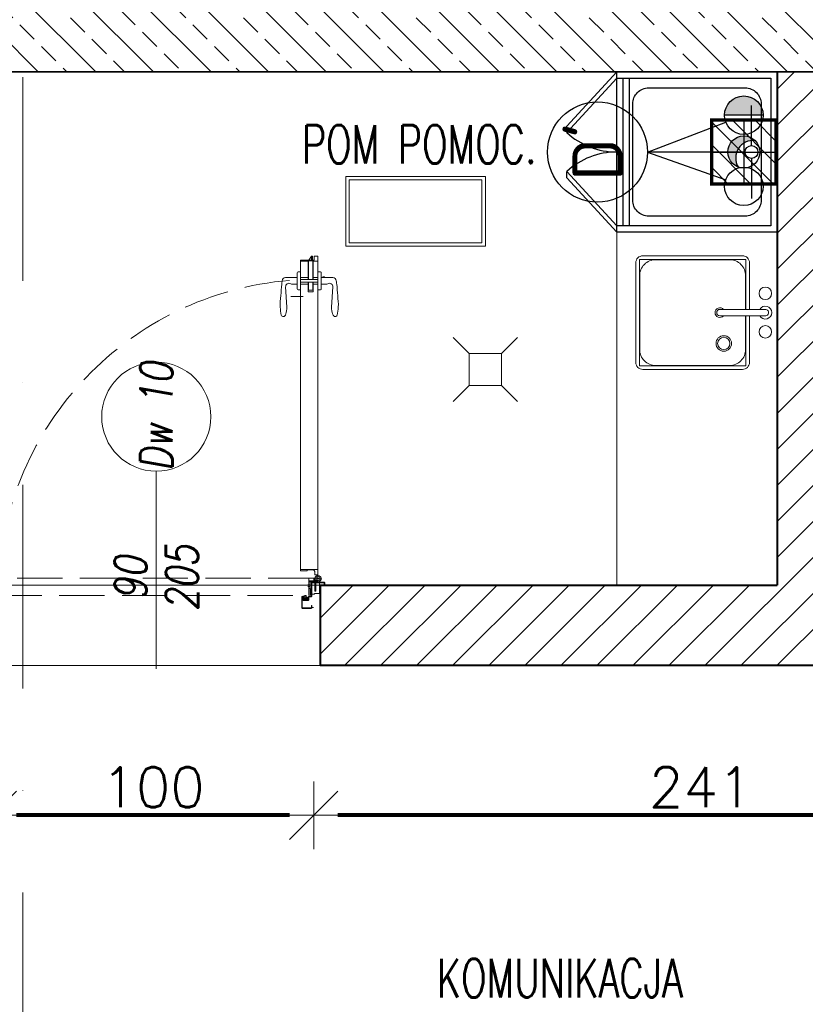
# Model space of a CAD drawing. Header units: metres. Extents: x 7408630 to 15602436, y 5561464 to 13303678.
# Tile 93 of 123: x 7414960 to 7415204, y 5562951 to 5563258. Entities that reach past the tile are written whole.
import ezdxf
from ezdxf.enums import TextEntityAlignment as Align

# ---------------------------------------------------------------- set-up
doc = ezdxf.new("R2010")
doc.units = ezdxf.units.M
doc.header["$MEASUREMENT"] = 0
for name, pattern in [('CACHE', [9.525, 6.35, -3.175]), ('CENTER', [0.6, 0.375, -0.075, 0.075, -0.075]), ('DASHDOT', [25.4, 12.7, -6.35, 0, -6.35]), ('Hidden Line', [391.222223, 282.222223, -109])]:
    doc.linetypes.add(name, pattern=pattern)
for name, color, linetype, lineweight in [('!! 0_Opis_pom', 9, 'Continuous', 13), ('!! 0_Osie', 1, 'DASHDOT', 13), ('!! 1_ proj wyposdażenie', 42, 'Continuous', 5), ('!! 1_drzwi opis', 151, 'Continuous', 9), ('!! 1_drzwi-linia', 213, 'Continuous', 5), ('!! 1_hatch projektowane ściany', 4, 'Continuous', 5), ('!! 1_OPIS POM NOWE', 140, 'Continuous', 5), ('!! 1_PROJ Sciany', 2, 'Continuous', 40), ('!! 1_PROJ ŻELBET', 1, 'Continuous', 35), ('!! 2_wypos-sanitarne', 240, 'Continuous', 9), ('!! wymiary osi', 250, 'Continuous', 5), ('0-osie-liniA', 14, 'DASHDOT', 5), ('Granica', 112, 'Continuous', 80)]:
    doc.layers.add(name, color=color, linetype=linetype, lineweight=lineweight)
for name, color, linetype in [('CA-REP', 4, 'Continuous'), ('IM-MATV', 42, 'Continuous'), ('PL-REP', 7, 'Continuous'), ('PL-TXT', 3, 'Continuous'), ('RS-MASSIF', 21, 'Continuous')]:
    doc.layers.add(name, color=color, linetype=linetype)
doc.layers.add('Powierzchnia', color=140, linetype='Continuous', lineweight=5, plot=False)
doc.styles.add('50', font='ROMANS.shx', dxfattribs={"width": 0.8, "oblique": 10, "height": 10})
doc.styles.add('ARIAL', font='tahoma.ttf')
doc.styles.add('ISOCP', font='isocpeur.ttf')
doc.styles.add('TXT', font='simplex.shx')
doc.dimstyles.new('DIM50', dxfattribs={"dimscale": 5, "dimtxt": 2, "dimasz": 1, "dimexe": 0, "dimexo": 0, "dimgap": 0.5, "dimtad": 1, "dimdec": 4, "dimrnd": 0.5, "dimdsep": 46, "dimtxsty": 'TXT', "dimblk": 'TICK1', "dimblk1": 'TICK1', "dimblk2": 'TICK1', "dimsah": 1, "dimcen": 0, "dimse1": 1, "dimse2": 1, "dimclrd": 1, "dimclre": 7, "dimclrt": 9, "dimadec": 0, "dimazin": 0, "dimtfac": 1, "dimtdec": 4, "dimtmove": 2, "dimatfit": 3, "dimldrblk": 'TICK1', "dimfxl": 1, "dimtolj": 1, "dimarcsym": 0})

# ---------------------------------------------------------------- blocks, each defined once
blk = doc.blocks.new('8544-EI60')
at = {"color": 254, "true_color": 0xe9d9be}
for p, q in [((-5.3, 0), (6, 0)), ((6, 0), (7.4, -1.4)), ((-7.5, -2.2), (-7.5, -2.2)), ((-7.5, -5.2), (-7.5, -5.2)), ((-7.5, -8.2), (-7.5, -8.2)), ((-5.6, -0.1), (-7.4, -1.9)), ((-5.5, -3), (-7.4, -4.9)), ((-5.5, -6), (-7.4, -7.9)), ((-5.5, -1.4), (-6.6, -2.6)), ((-5.5, -4.4), (-6.6, -5.6)), ((-5.5, -7.4), (-6.6, -8.6)), ((-5.5, -3), (-5.5, -1.4)), ((-5.5, -6), (-5.5, -4.4)), ((-5.5, -7.4), (-5.3, -8)), ((-5.3, -8), (-1.2, -8)), ((-4.5, -3.9), (-4.5, -1)), ((-4.5, -1), (5, -1)), ((-4.5, -3.9), (0.4, -2.7)), ((-4.5, -5), (0.1, -3.8)), ((-4.5, -7), (-4.5, -5)), ((-4.5, -7), (-1.2, -7)), ((-0.7, -8.5), (-1.1, -12.4)), ((0.3, -8.6), (-0.1, -12.1)), ((3.1, -13.5), (-0.1, -13.5)), ((0.1, -3.8), (5.2, -7.4)), ((3, -12.5), (0.3, -12.5)), ((0.4, -2.7), (5, -6.1)), ((5, -6.1), (5, -1)), ((6, -1.4), (6.6, -2.1)), ((6, -3.2), (6, -1.4)), ((6, -3.2), (7.4, -4.5)), ((6, -4.6), (6.6, -5.3)), ((6, -6), (6, -4.6)), ((6.7, -6.4), (7.5, -6)), ((7.5, -1.7), (7.5, -1.7)), ((7.5, -4.9), (7.5, -4.9)), ((7.5, -8), (7.6, -9.4))]:
    blk.add_line(p, q, dxfattribs=at)
for centre, radius, start, end in [((-5.3, -0.5), 0.5, 90, 135), ((-7, -2.2), 0.5, 135, 180), ((-7, -2.2), 0.5, 180, 315), ((-7, -5.2), 0.5, 135, 180), ((-7, -5.2), 0.5, 180, 315), ((-7, -8.2), 0.5, 135, 180), ((-7, -8.2), 0.5, 180, 315), ((-1.2, -8.5), 1.5, 354.4366, 90), ((-1.2, -8.5), 0.5, 354.4366, 90), ((0.4, -12.5), 1.5, 174.4366, 180.4125), ((-0.1, -12.5), 1, 180.4125, 270), ((0.3, -12.1), 0.4, 174.4366, 270), ((3, -11.5), 1, 270, 290.1212), ((3.1, -12.5), 1, 270, 288.9845), ((0.1, -3.8), 9.19, 290.1212, 302.4406), ((0.1, -3.8), 10.2, 288.9845, 310.5414), ((3.7, -9.5), 2.5, 302.4406, 54.3761), ((6.5, -6), 0.5, 180, 296.5747), ((7, -1.7), 0.5, 225, 0), ((7, -4.9), 0.5, 225, 0), ((5.1, -9.7), 2.5, 310.5414, 5.5701), ((7, -1.7), 0.5, 0, 45), ((7, -4.9), 0.5, 0, 45)]:
    blk.add_arc(centre, radius, start, end, dxfattribs=at)
blk = doc.blocks.new('zaw-dr-90-p')
at = {"color": 2, "linetype": 'CENTER', "ltscale": 0.2}
for p, q in [((12, 0), (-12, 0)), ((0, 12), (0, -12)), ((24.5, 24), (31, 24)), ((24.5, 19), (31, 19))]:
    blk.add_line(p, q, dxfattribs=at)
at = {"ltscale": 0.2}
for p, q in [((10, 12), (6.5, 12)), ((10, 0), (10, 6.5))]:
    blk.add_line(p, q, dxfattribs=at)
blk.add_lwpolyline([(0, 6.5), (23.5, 6.5, 0.414214), (28, 11), (28, 31), (24.5, 31), (24.5, 11, -0.414214), (23.5, 10), (0, 10, 4.561698), (7.6, 6.5), (4.9, 4.2)], format="xyb", dxfattribs=at)
blk.add_lwpolyline([(10, 10), (10, 39), (6.5, 39), (6.5, 10)], dxfattribs=at)
blk.add_lwpolyline([(-0.2, -0.2), (-2.5, -0.2), (-2.5, 0.2), (-0.2, 0.2), (-0.2, 2.5), (0.2, 2.5), (0.2, 0.2), (2.8, 0.2), (2.8, -0.2), (0.2, -0.2), (0.2, -2.8), (-0.2, -2.8)], close=True)
blk.add_circle((0, 0), 6.5, dxfattribs=at)
blk = doc.blocks.new('drzwi 90- sc 12')
h = blk.add_hatch()
h.set_pattern_fill('ANSI37', color=256, scale=0.022, angle=0.001, style=0)
h.set_pattern_definition([(45.0010491, (2407.02095, 648.17796), (-0.04939231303, 0.04939050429), []), (135.0010491, (2407.02095, 648.17796), (-0.04939050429, -0.04939231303), [])])
h.paths.add_polyline_path([(-13715.37, 20305.72), (-13715.57, 20305.72), (-13715.57, 20307.72), (-13715.37, 20307.72)])
h = blk.add_hatch()
h.set_pattern_fill('ANSI37', color=256, scale=0.022, angle=0.001, style=0)
h.set_pattern_definition([(135.0010491, (4473.9854, -4604.62511), (0.04939050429, 0.04939231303), []), (45.0010491, (4473.9854, -4604.62511), (0.04939231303, -0.04939050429), [])])
h.paths.add_polyline_path([(-13617.17, 20305.72), (-13616.97, 20305.72), (-13616.97, 20306.72), (-13617.17, 20306.72)])
h.paths.add_polyline_path([(-13617.17, 20306.72), (-13616.97, 20306.72), (-13616.97, 20307.72), (-13617.17, 20307.72)])
for p, q in [((-13617.77, 20410.26), (-13616.92, 20411.46)), ((-13616.92, 20410.26), (-13616.92, 20411.46)), ((-13616.62, 20411.46), (-13616.92, 20411.46)), ((-13616.62, 20411.46), (-13616.92, 20411.46)), ((-13616.62, 20410.26), (-13616.62, 20411.46)), ((-13616.62, 20410.26), (-13616.62, 20411.26)), ((-13616.62, 20410.66), (-13616.62, 20410.86)), ((-13616.12, 20410.26), (-13616.12, 20411.46)), ((-13616.12, 20411.46), (-13615.02, 20411.46)), ((-13614.92, 20411.36), (-13614.92, 20313.77)), ((-13620.32, 20410.16), (-13620.32, 20313.77)), ((-13618, 20409.86), (-13620.32, 20409.86)), ((-13616.12, 20410.26), (-13620.22, 20410.26)), ((-13616.12, 20410.26), (-13620, 20410.26)), ((-13618.17, 20410.26), (-13618.17, 20409.96)), ((-13618.17, 20410.26), (-13616.22, 20410.26)), ((-13618.17, 20410.26), (-13616.22, 20410.26)), ((-13618.17, 20409.96), (-13616.22, 20409.96)), ((-13618, 20404.16), (-13618, 20409.96)), ((-13617.9, 20404.16), (-13617.9, 20409.96)), ((-13616.5, 20404.16), (-13616.5, 20409.96)), ((-13616.4, 20404.16), (-13616.4, 20409.96)), ((-13614.92, 20409.86), (-13616.4, 20409.86)), ((-13616.22, 20410.26), (-13616.22, 20409.96)), ((-13616.22, 20409.96), (-13616.22, 20410.26)), ((-13618, 20404.76), (-13620.32, 20404.76)), ((-13616.4, 20404.76), (-13614.92, 20404.76)), ((-13620.32, 20404.16), (-13614.92, 20404.16)), ((-13620.32, 20403.36), (-13614.92, 20403.36)), ((-13618, 20402.76), (-13620.32, 20402.76)), ((-13618, 20400.34), (-13618, 20403.36)), ((-13617.9, 20400.84), (-13617.9, 20403.36)), ((-13616.5, 20400.84), (-13616.5, 20403.36)), ((-13616.4, 20400.34), (-13616.4, 20403.36)), ((-13616.4, 20402.76), (-13614.92, 20402.76)), ((-13619.54, 20398.92), (-13623.37, 20398.92)), ((-13619.54, 20398.92), (-13623.37, 20398.92)), ((-13618, 20400.34), (-13616.4, 20400.34)), ((-13616.5, 20400.84), (-13617.9, 20400.84)), ((-13617.9, 20400.84), (-13616.5, 20400.84)), ((-13620.32, 20313.47), (-13620.32, 20317.97)), ((-13614.92, 20312.27), (-13614.92, 20317.97)), ((-13614.92, 20313.77), (-13620.32, 20313.77)), ((-13618.22, 20313.37), (-13620.22, 20313.37)), ((-13618.22, 20313.67), (-13618.22, 20313.37)), ((-13618.22, 20313.67), (-13616.42, 20313.67)), ((-13615.92, 20313.17), (-13615.92, 20312.17)), ((-13615.92, 20312.17), (-13615.02, 20312.17)), ((-13617.77, 20311.12), (-13617.77, 20305.72)), ((-13617.77, 20311.12), (-13617.77, 20305.72)), ((-13617.37, 20309.92), (-13617.37, 20305.82)), ((-13616.17, 20309.92), (-13617.37, 20309.92)), ((-13616.17, 20309.92), (-13616.17, 20311.02)), ((-13715.57, 20308.32), (-13715.57, 20308.56)), ((-13715.57, 20307.69), (-13715.57, 20308.56)), ((-13715.57, 20307.82), (-13715.57, 20308.56)), ((-13715.57, 20307.72), (-13715.37, 20307.72)), ((-13715.77, 20301.96), (-13716.27, 20301.96)), ((-13616.77, 20301.96), (-13616.27, 20301.96))]:
    blk.add_line(p, q)
at = {"ltscale": 0.2}
for p, q in [((-13621.38, 20404.81), (-13624.98, 20404.81)), ((-13621.38, 20406.26), (-13621.38, 20401.26)), ((-13620.32, 20406.56), (-13621.08, 20406.56)), ((-13614.92, 20406.56), (-13614.16, 20406.56)), ((-13613.86, 20406.26), (-13613.86, 20401.26)), ((-13613.86, 20404.81), (-13610.26, 20404.81)), ((-13613.36, 20405.01), (-13613.36, 20404.81)), ((-13613.36, 20405.01), (-13612.86, 20405.01)), ((-13612.86, 20405.01), (-13612.86, 20404.81)), ((-13624.98, 20401.86), (-13624.58, 20395.61)), ((-13621.38, 20402.71), (-13622.87, 20402.71)), ((-13613.86, 20402.71), (-13612.38, 20402.71)), ((-13610.26, 20401.86), (-13610.66, 20395.61)), ((-13620.32, 20400.96), (-13621.08, 20400.96)), ((-13614.92, 20400.96), (-13614.16, 20400.96))]:
    blk.add_line(p, q, dxfattribs=at)
at = {"linetype": 'Hidden Line', "lineweight": 9, "ltscale": 0.05}
for p, q in [((-13616.27, 20311.12), (-13716.27, 20311.12)), ((-13715.07, 20305.72), (-13617.47, 20305.72))]:
    blk.add_line(p, q, dxfattribs=at)
for points in [[(-13665.27, 20284.96), (-13665.27, 20325.83)], [(-13615.57, 20309.64), (-13615.32, 20309.64), (-13615.32, 20309.82), (-13616.32, 20309.82), (-13616.32, 20309.64), (-13615.92, 20309.64)], [(-13715.37, 20307.72), (-13715.37, 20305.72), (-13715.57, 20305.72), (-13715.57, 20307.72)]]:
    blk.add_lwpolyline(points)
at = {"ltscale": 0.2}
for points in [[(-13715.57, 20307.51), (-13715.57, 20309.48, 0.414214), (-13715.91, 20309.82), (-13719.43, 20309.82, 0.414214), (-13719.77, 20309.48), (-13719.77, 20308.92), (-13719.59, 20308.92), (-13719.59, 20309.48, -0.414214), (-13719.43, 20309.64), (-13716.97, 20309.64)], [(-13716.97, 20309.64), (-13715.91, 20309.64, -0.414214), (-13715.75, 20309.48), (-13715.75, 20307.51)], [(-13615.92, 20309.64), (-13616.63, 20309.64, 0.414214), (-13616.79, 20309.48), (-13616.79, 20305.58, -0.414214), (-13617.13, 20305.24), (-13617.58, 20305.24, 0.414214), (-13617.74, 20305.08), (-13617.74, 20304.48, -0.414214), (-13618.08, 20304.14), (-13619.26, 20304.14, -0.414214), (-13619.6, 20304.48), (-13619.6, 20305.15, 1), (-13619.79, 20305.15), (-13619.79, 20301.96, 0.414214), (-13619.63, 20301.8), (-13617.11, 20301.8, 0.414214), (-13616.95, 20301.96), (-13616.95, 20302.52), (-13616.77, 20302.52), (-13616.77, 20301.96, -0.414214), (-13617.11, 20301.62), (-13619.63, 20301.62, -0.414214), (-13619.97, 20301.96), (-13619.97, 20305.15, -1), (-13619.42, 20305.15), (-13619.42, 20304.48, 0.414214), (-13619.26, 20304.32), (-13618.08, 20304.32, 0.414214), (-13617.92, 20304.48), (-13617.92, 20305.08, -0.414214), (-13617.58, 20305.42), (-13617.13, 20305.42, 0.414214), (-13616.97, 20305.58), (-13616.97, 20309.48, -0.414214), (-13616.63, 20309.82), (-13613.11, 20309.82, -0.414214), (-13612.77, 20309.48), (-13612.77, 20308.92), (-13612.95, 20308.92), (-13612.95, 20309.48, 0.414214), (-13613.11, 20309.64), (-13615.57, 20309.64)], [(-13616.43, 20309.49), (-13616.43, 20309.64), (-13616.63, 20309.64, 0.414214), (-13616.79, 20309.48), (-13616.79, 20306.14), (-13615.99, 20306.14), (-13615.99, 20306.34), (-13614.39, 20306.34), (-13614.39, 20309.64), (-13614.93, 20309.64), (-13614.93, 20309.49)], [(-13715.75, 20307.76), (-13715.75, 20305.58, 0.414214), (-13715.41, 20305.24), (-13714.96, 20305.24, -0.414214), (-13714.8, 20305.08), (-13714.8, 20304.48, 0.414214), (-13714.46, 20304.14), (-13713.28, 20304.14, 0.414214), (-13712.94, 20304.48), (-13712.94, 20305.15, -1), (-13712.75, 20305.15), (-13712.75, 20301.96, -0.414214), (-13712.91, 20301.8), (-13715.43, 20301.8, -0.414214), (-13715.59, 20301.96), (-13715.59, 20302.52), (-13715.77, 20302.52), (-13715.77, 20301.96, 0.414214), (-13715.43, 20301.62), (-13712.91, 20301.62, 0.414214), (-13712.57, 20301.96), (-13712.57, 20305.15, 1), (-13713.12, 20305.15), (-13713.12, 20304.48, -0.414214), (-13713.28, 20304.32), (-13714.46, 20304.32, -0.414214), (-13714.62, 20304.48), (-13714.62, 20305.08, 0.414214), (-13714.96, 20305.42), (-13715.41, 20305.42, -0.414214), (-13715.57, 20305.58), (-13715.57, 20307.64)]]:
    blk.add_lwpolyline(points, format="xyb", dxfattribs=at)
at = {"lineweight": 30}
for points in [[(-13716.27, 20308.92), (-13721.27, 20308.92)], [(-13716.27, 20308.92), (-13716.27, 20296.92)], [(-13614.27, 20308.92), (-13609.27, 20308.92)], [(-13614.27, 20308.92), (-13614.27, 20296.92)]]:
    blk.add_lwpolyline(points, dxfattribs=at)
for points in [[(-13616.97, 20307.72), (-13617.17, 20307.72), (-13617.17, 20305.72), (-13616.97, 20305.72)], [(-13616.79, 20308.82), (-13616.97, 20308.82), (-13616.97, 20307.42), (-13616.79, 20307.42)]]:
    blk.add_lwpolyline(points, close=True)
for centre, radius, start, end in [((-13615.02, 20411.36), 0.1, 0, 90), ((-13620.22, 20410.16), 0.1, 90, 180), ((-13620.22, 20313.47), 0.1, 180, 270), ((-13616.42, 20313.17), 0.5, 0, 90), ((-13615.02, 20312.27), 0.1, 270, 0), ((-13616.27, 20311.02), 0.1, 0, 90), ((-13617.47, 20305.82), 0.1, 270, 0)]:
    blk.add_arc(centre, radius, start, end)
at = {"ltscale": 0.2}
for centre, radius, start, end in [((-13624.98, 20403.76), 1.05, 90, 180), ((-13621.08, 20406.26), 0.3, 90, 180), ((-13614.16, 20406.26), 0.3, 0, 90), ((-13610.26, 20403.76), 1.05, 0, 90), ((-13623.93, 20401.96), 1.05, 58.6119, 185.465), ((-13622.87, 20403.71), 1, 238.6119, 270), ((-13621.08, 20401.26), 0.3, 180, 270), ((-13614.16, 20401.26), 0.3, 270, 0), ((-13612.38, 20403.71), 1, 270, 301.3881), ((-13611.31, 20401.96), 1.05, 354.535, 121.3881), ((-13625.63, 20393.35), 0.74, 198.9246, 270), ((-13609.61, 20393.35), 0.74, 270, 341.0754)]:
    blk.add_arc(centre, radius, start, end, dxfattribs=at)
at = {"linetype": 'Hidden Line', "lineweight": 9, "ltscale": 0.05}
blk.add_arc((-13615.5, 20305.14), 99.12, 94.8005, 177.6944, dxfattribs=at)
at = {"ltscale": 0.2}
blk.add_ellipse((-13625.63, 20395.61), major_axis=(0, 3), ratio=0.347016, start_param=3.132997, end_param=4.712389, dxfattribs=at)
at = {"ltscale": 0.2, "extrusion": (0, 0, -1)}
blk.add_ellipse((-13609.62, 20395.61), major_axis=(0, 3), ratio=0.347016, start_param=3.132997, end_param=4.712389, dxfattribs=at)
at = {"ltscale": 0.2}
for points in [[(-13626.03, 20403.76), (-13626.09, 20403.41), (-13626.32, 20401.88), (-13626.44, 20399.16), (-13626.83, 20395.94), (-13626.48, 20393.94), (-13626.33, 20393.11)], [(-13609.21, 20403.76), (-13609.16, 20403.41), (-13608.93, 20401.88), (-13608.8, 20399.16), (-13608.41, 20395.94), (-13608.76, 20393.94), (-13608.91, 20393.11)]]:
    blk.add_open_spline(points, degree=3, knots=[0, 0, 0, 0, 1.06066, 4.623314, 8.177981, 10.699943, 10.699943, 10.699943, 10.699943], dxfattribs=at)
at = {"xscale": 0.09999999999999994, "yscale": 0.09999999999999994, "zscale": 0.09999999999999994, "rotation": 180.0000000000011}
for name, p in [('zaw-dr-90-p', (-13614.92, 20310.92)), ('8544-EI60', (-13618.67, 20304.32))]:
    blk.add_blockref(name, p, dxfattribs=at)
at = {"extrusion": (0, 0, -1), "xscale": 0.09999999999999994, "yscale": 0.09999999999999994, "zscale": -0.1, "rotation": 179.9999999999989}
blk.add_blockref('8544-EI60', (13713.87, 20304.32), dxfattribs=at)
blk = doc.blocks.new('BLOK OSI')
at = {"layer": '0-osie-liniA', "ltscale": 5}
blk.add_lwpolyline([(53191.21142, -193626.89479), (53191.21142, -199860.81919)], dxfattribs=at)
blk = doc.blocks.new('1_ok-opis')
blk.add_line((0, 111.61), (0, 50))
blk.add_circle((0, 128.61), 17)
at = {"style": '50', "oblique": 10, "width": 0.8}
for tag, rotation, p in [('NR', 90, (0, 128.61)), ('NR', 270, (0, 128.61)), ('SZEROKOŚĆ', 90, (-8, 78.29)), ('WYSOKOŚĆ', 270, (-8, 78.29)), ('WYSOKOŚĆ', 90, (8, 78.29)), ('SZEROKOŚĆ', 270, (8, 78.29))]:
    blk.add_attdef(tag, text='', height=10, rotation=rotation, dxfattribs=at).set_placement(p, align=Align.MIDDLE)
blk = doc.blocks.new('Evier RONDA VDI3320')
at = {"ltscale": 0.2}
for p, q in [((-0.01, -0.1415), (-0.01, 0.001)), ((0.01, -0.1415), (0.01, 0.001))]:
    blk.add_line(p, q, dxfattribs=at)
for points in [[(0.01, -0.0494), (0.1555, -0.0494, -0.414214), (0.177, -0.0709), (0.177, -0.3819, -0.414214), (0.1555, -0.4034), (-0.1555, -0.4034, -0.414214), (-0.177, -0.3819), (-0.177, -0.0709, -0.414214), (-0.1555, -0.0494), (-0.01, -0.0494)], [(0.01, -0.0614), (0.115, -0.0614, -0.414214), (0.165, -0.1114), (0.165, -0.3414, -0.414214), (0.115, -0.3914), (-0.115, -0.3914, -0.414214), (-0.165, -0.3414), (-0.165, -0.1114, -0.414214), (-0.115, -0.0614), (-0.01, -0.0614)]]:
    blk.add_lwpolyline(points, format="xyb", dxfattribs=at)
at = {"linetype": 'CACHE', "ltscale": 0.2}
blk.add_lwpolyline([(0.01, -0.0604), (0.166, -0.0604), (0.166, -0.3924), (-0.166, -0.3924), (-0.166, -0.0604), (-0.01, -0.0604)], dxfattribs=at)
at = {"ltscale": 0.2}
for centre, radius in [((-0.06, 0), 0.0194), ((0.06, 0), 0.0196), ((0.0961, -0.1294), 0.0241), ((0.0961, -0.1294), 0.0191)]:
    blk.add_circle(centre, radius, dxfattribs=at)
for centre, radius, start, end in [((0, 0), 0.0201, 299.9158, 240.0842), ((0, 0), 0.0101, 354.2217, 185.7783), ((0, -0.1415), 0.015, 131.8103, 48.1897), ((0, -0.1415), 0.01, 180, 0)]:
    blk.add_arc(centre, radius, start, end, dxfattribs=at)
blk = doc.blocks.new('Att')
h = blk.add_hatch(color=256)
h.paths.add_polyline_path([(-0.05, 0), (-0.022, 0, -0.163303), (0, 0.0274), (0, 0.05, 0.414214)])
h.paths.add_polyline_path([(0.0349, 0.0358, 0.19526), (0, 0.05), (0, 0.0274, -0.166975)])
h.paths.add_polyline_path([(-0.022, 0), (-0.05, 0, 0.309406), (-0.0181, -0.0466, -0.222264)])
for p, q in [((0, 0.1), (0, -0.1)), ((-0.1, 0), (0.1, 0))]:
    blk.add_line(p, q)
blk.add_circle((0, 0), 0.05)
blk.add_arc((0.0298, -0.0191), 0.0552, 84.717, 209.8582)
blk = doc.blocks.new('efd-ecd')
blk.add_hatch(color=256).paths.add_polyline_path([(-0.1147, 0.1198, 0.414214), (-0.1747, 0.0598, 0.414214), (-0.1147, -0.0002)])
for p, q in [((-0.1147, 0.1198), (-0.1147, -0.0002)), ((0, -0.24), (-0.0933, 0.0037)), ((0, -0.24), (0.0868, 0.0033))]:
    blk.add_line(p, q)
for centre, radius in [((-0.1147, 0.0598), 0.06), ((0.1069, 0.0598), 0.06), ((0, -0.396), 0.156)]:
    blk.add_circle(centre, radius)
blk = doc.blocks.new('vidoir.p')
at = {"layer": 'RS-MASSIF'}
h = blk.add_hatch(dxfattribs=at)
h.set_pattern_fill('_USER', color=256, scale=0.05, angle=225, style=0, pattern_type=0)
h.set_pattern_definition([(225, (88.519865, 11.29864), (0.035355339, -0.035355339), [])])
h.paths.add_polyline_path([(-42.8011, 44.317), (-42.8011, 44.517), (-42.6011, 44.517), (-42.6011, 44.317)])
at = {"layer": 'IM-MATV', "ltscale": 0.1}
for p, q in [((-42.9511, 44.813), (-42.7816, 44.9684)), ((-42.9311, 44.813), (-42.7616, 44.9684)), ((-42.7816, 44.9684), (-42.7616, 44.9684)), ((-42.4711, 44.813), (-42.6407, 44.9684)), ((-42.6407, 44.9684), (-42.6207, 44.9684)), ((-42.4511, 44.813), (-42.6207, 44.9684)), ((-42.9311, 44.333), (-42.9311, 44.813)), ((-42.4711, 44.813), (-42.4711, 44.333)), ((-42.9311, 44.793), (-42.4711, 44.793)), ((-42.9311, 44.773), (-42.4711, 44.773)), ((-42.7011, 44.413), (-42.7011, 44.7157)), ((-42.7211, 44.393), (-42.8458, 44.393)), ((-42.6811, 44.393), (-42.5565, 44.393)), ((-42.4711, 44.333), (-42.9311, 44.333))]:
    blk.add_line(p, q, dxfattribs=at)
blk.add_lwpolyline([(-42.4511, 44.313), (-42.9511, 44.313), (-42.9511, 44.813), (-42.4511, 44.813)], close=True, dxfattribs=at)
blk.add_lwpolyline([(-42.5511, 44.363), (-42.8511, 44.363, -0.414214), (-42.9011, 44.413), (-42.9011, 44.713, -0.414214), (-42.8511, 44.763), (-42.5511, 44.763, -0.414214), (-42.5011, 44.713), (-42.5011, 44.413, -0.414214)], format="xyb", close=True, dxfattribs=at)
blk.add_circle((-42.7011, 44.393), 0.02, dxfattribs=at)
for centre, start, end in [((-42.9311, 44.813), 0, 42.4978), ((-42.4711, 44.813), 137.5022, 180)]:
    blk.add_arc(centre, 0.23, start, end, dxfattribs=at)
at = {"layer": 'RS-MASSIF', "const_width": 0.01}
blk.add_lwpolyline([(-42.8011, 44.317), (-42.8011, 44.517), (-42.6011, 44.517), (-42.6011, 44.317)], close=True, dxfattribs=at)
at = {"layer": 'CA-REP', "color": 7, "lineweight": -3, "rotation": 270}
blk.add_blockref('Att', (-42.7011, 44.417), dxfattribs=at)
at = {"layer": 'PL-REP', "rotation": 180}
blk.add_blockref('efd-ecd', (-42.7011, 44.4768), dxfattribs=at)
at = {"layer": 'PL-TXT', "style": 'ISOCP'}
blk.add_text("D'", height=0.156, dxfattribs=at).set_placement((-42.7011, 44.8728), align=Align.MIDDLE_CENTER)
blk = doc.blocks.new('TICK1')
at = {"color": 0}
for p, q in [((0, -1.4), (0, 1.4)), ((0, 0), (-1, 0))]:
    blk.add_line(p, q, dxfattribs=at)
at = {"color": 2}
blk.add_line((-1, -1), (1, 1), dxfattribs=at)
blk = doc.blocks.new('*D906')
at = {"layer": '!! wymiary osi', "color": 1, "lineweight": -2, "transparency": 16777216}
blk.add_line((75959.07, -198625.35), (75733.05, -198625.35), dxfattribs=at)
at = {"layer": 'DEFPOINTS', "color": 0, "transparency": 16777216}
for p in [(75725.55, -198578.63), (75966.57, -198578.59), (75725.55, -198625.35)]:
    blk.add_point(p, dxfattribs=at)
at = {"layer": '!! wymiary osi', "color": 1, "lineweight": -2, "transparency": 16777216, "xscale": 7.5, "yscale": 7.5, "zscale": 7.5, "rotation": 180}
blk.add_blockref('TICK1', (75725.55, -198625.35), dxfattribs=at)
at = {"layer": '!! wymiary osi', "color": 1, "lineweight": -2, "transparency": 16777216, "xscale": 7.5, "yscale": 7.5, "zscale": 7.5}
blk.add_blockref('TICK1', (75966.57, -198625.35), dxfattribs=at)
at = {"layer": '!! wymiary osi', "color": 9, "transparency": 16777216, "insert": (75846.06, -198616.6), "char_height": 12.5, "attachment_point": 5, "style": 'TXT'}
blk.add_mtext('\\A1;241', dxfattribs=at)
blk = doc.blocks.new('*D907')
at = {"layer": '!! wymiary osi', "color": 1, "lineweight": -2, "transparency": 16777216}
blk.add_line((75718.05, -198625.35), (75633.01, -198625.35), dxfattribs=at)
at = {"layer": 'DEFPOINTS', "color": 0, "transparency": 16777216}
for p in [(75625.51, -198578.63), (75725.55, -198578.63), (75625.51, -198625.35)]:
    blk.add_point(p, dxfattribs=at)
at = {"layer": '!! wymiary osi', "color": 1, "lineweight": -2, "transparency": 16777216, "xscale": 7.5, "yscale": 7.5, "zscale": 7.5, "rotation": 180}
blk.add_blockref('TICK1', (75625.51, -198625.35), dxfattribs=at)
at = {"layer": '!! wymiary osi', "color": 1, "lineweight": -2, "transparency": 16777216, "xscale": 7.5, "yscale": 7.5, "zscale": 7.5}
blk.add_blockref('TICK1', (75725.55, -198625.35), dxfattribs=at)
at = {"layer": '!! wymiary osi', "color": 9, "transparency": 16777216, "insert": (75675.53, -198616.6), "char_height": 12.5, "attachment_point": 5, "style": 'TXT'}
blk.add_mtext('\\A1;100', dxfattribs=at)
blk = doc.blocks.new('A$C19D82A3D')
for points in [[(-5, 10), (-10, 15)], [(5, 10), (10, 15)], [(-5, 0), (-10, -5)], [(5, 0), (10, -5)]]:
    blk.add_lwpolyline(points)
blk.add_lwpolyline([(-5, 10), (5, 10), (5, 0), (-5, 0)], close=True)
blk = doc.blocks.new('A$C9c944097')
at = {"layer": '!! 1_hatch projektowane ściany'}
h = blk.add_hatch(dxfattribs=at)
h.set_pattern_fill('ANSI33', color=256, scale=2, angle=90)
h.set_pattern_definition([(135, (-71376.923, 194365.116), (-8.9802561, -8.9802561), []), (135, (-71376.923, 194374.096), (-8.9802561, -8.9802561), [6.35, -3.175])])
edge = h.paths.add_edge_path()
edge.add_line((4232.5, -3710.51195), (4232.5, -3685.51195))
edge.add_line((4232.5, -3685.51195), (4518.0023, -3685.51195))
edge.add_line((4518.0023, -3685.51195), (4518.0023, -4015.47213))
edge.add_line((4518.0023, -4015.47213), (4177, -4015.47213))
edge.add_line((4177, -4015.47213), (4177, -4200.47213))
edge.add_line((4177, -4200.47213), (3893, -4200.47213))
edge.add_line((3893, -4200.47213), (3893, -4175.47213))
edge.add_line((3893, -4175.47213), (4162, -4175.47213))
edge.add_line((4162, -4175.47213), (4162, -4015.47213))
edge.add_line((4162, -4015.47213), (3893, -4015.47213))
edge.add_line((3893, -4015.47213), (3893, -3990.47213))
edge.add_line((3893, -3990.47213), (4493.0023, -3990.47213))
edge.add_line((4493.0023, -3990.47213), (4493.0023, -3710.51195))
edge.add_line((4493.0023, -3710.51195), (4232.5, -3710.47213))
h = blk.add_hatch(dxfattribs=at)
h.set_pattern_fill('ANSI31', color=256, scale=2.5)
h.set_pattern_definition([(45, (-71376.923, 194365.116), (-5.61266008, 5.61266008), [])])
h.paths.add_polyline_path([(4589.65044, -4200.47213), (4589.65044, -4175.47213), (4518.0023, -4175.47213), (4518.0023, -4015.47213), (4493.0023, -4015.47213), (4493.0023, -4175.47213), (4350.58944, -4175.47573), (4350.58944, -4200.47333)])
at = {"layer": '!! 1_ proj wyposdażenie'}
blk.add_lwpolyline([(4443.0023, -4065.47213), (4443.00229, -4175.47252), (4493.00229, -4175.47252), (4493.0023, -4065.47213)], close=True, dxfattribs=at)
at = {"layer": '!! 1_hatch projektowane ściany'}
blk.add_lwpolyline([(4232.5, -3710.51195), (4232.5, -3685.51195), (4518.0023, -3685.51195), (4518.0023, -4015.47213), (4177, -4015.47213), (4177, -4200.47213), (3893, -4200.47213), (3893, -4175.47213), (4162, -4175.47213), (4162, -4015.47213), (3893, -4015.47213), (3893, -3990.47213), (4493.0023, -3990.47213), (4493.0023, -3710.51195), (4232.5, -3710.47213)], dxfattribs=at)
blk.add_lwpolyline([(4589.65044, -4200.47213), (4589.65044, -4175.47213), (4518.0023, -4175.47213), (4518.0023, -4015.47213), (4493.0023, -4015.47213), (4493.0023, -4175.47213), (4350.58944, -4175.47453), (4350.58944, -4200.47213)], close=True, dxfattribs=at)
at = {"layer": '!! 1_OPIS POM NOWE'}
for points in [[(4358.60687, -4069.85571), (4402.12687, -4069.85571), (4402.12687, -4048.09571), (4358.60687, -4048.09571)], [(4359.69487, -4068.76771), (4401.03887, -4068.76771), (4401.03887, -4049.18371), (4359.69487, -4049.18371)]]:
    blk.add_lwpolyline(points, close=True, dxfattribs=at)
at = {"layer": '!! 1_PROJ Sciany'}
for points in [[(4493.0023, -4015.47213), (4493.0023, -4175.47213)], [(4350.58944, -4175.47453), (4493.0023, -4175.47213)], [(4350.58944, -4175.47453), (4350.58944, -4200.47453)], [(4350.58944, -4200.47453), (4589.65044, -4200.47213)]]:
    blk.add_lwpolyline(points, dxfattribs=at)
at = {"layer": '!! 1_PROJ ŻELBET'}
blk.add_lwpolyline([(3893, -4015.47213), (4518.0023, -4015.47213)], dxfattribs=at)
at = {"layer": 'Powierzchnia'}
for points in [[(3098, -3977.47213), (3667.5, -3977.47213), (3667.5, -4483.47453), (4784.25049, -4483.47453), (4784.25048, -4200.51501), (3893, -4200.51501), (3893, -3710.51195), (3098, -3710.51195)], [(4493.0023, -4015.47213), (4177, -4015.47213), (4177, -4175.47213), (4493.0023, -4175.47213)]]:
    blk.add_lwpolyline(points, close=True, dxfattribs=at)
at = {"layer": '!! 0_Osie'}
blk.add_blockref('BLOK OSI', (-48933.21142, 194439.57635), dxfattribs=at)
at = {"layer": '!! 1_ proj wyposdażenie', "xscale": 100, "yscale": 100, "zscale": 100}
for name, p, rotation in [('vidoir.p', (8924.30616, 229.64259), 90), ('Evier RONDA VDI3320', (4489.30535, -4090.52752), 270)]:
    blk.add_blockref(name, p, dxfattribs=dict(at, rotation=rotation))
at = {"layer": '!! 1_drzwi opis'}
ref = blk.add_blockref('1_ok-opis', (4299.58948, -4251.58845), dxfattribs=dict(at, xscale=-1, rotation=359.9999963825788))
ref.add_attrib('WYSOKOŚĆ', '90', dxfattribs={"layer": '0', "height": 10, "rotation": 89.9999964, "style": '50', "oblique": 10, "width": 0.8}).set_placement((4291.58948, -4173.29759), align=Align.MIDDLE)
ref.add_attrib('SZEROKOŚĆ', '205', dxfattribs={"layer": '0', "height": 10, "rotation": 89.9999964, "style": '50', "oblique": 10, "width": 0.8}).set_placement((4307.58948, -4173.29759), align=Align.MIDDLE)
ref.add_attrib('NR', 'Dw 10', dxfattribs={"layer": '0', "height": 10, "rotation": 89.9999964, "style": '50', "oblique": 10, "width": 0.8}).set_placement((4299.58949, -4122.9772), align=Align.MIDDLE)
at = {"layer": '!! 1_drzwi-linia'}
blk.add_blockref('drzwi 90- sc 12', (17964.85915, -24484.39647), dxfattribs=at)
at = {"layer": '!! 2_wypos-sanitarne', "xscale": -1, "rotation": 270}
blk.add_blockref('A$C19D82A3D', (4397.07757, -4108.25244), dxfattribs=at)
at = {"layer": '!! 0_Opis_pom', "ltscale": 0.7, "style": 'ARIAL'}
for tag, p in [('B2,14', (2497.12282, -23.97252)), ('B2,12', (1965.56932, -35.77631)), ('B2,11', (1692.08817, -60.77765)), ('B2,16', (3818.15438, -63.71828)), ('B2,19.1', (5324.74708, -87.92078)), ('B2,17', (4129.82322, -93.25972)), ('B2,15', (3189.46558, -109.69496)), ('B2,10', (1351.71035, -111.25665)), ('B2,13', (2272.99389, -121.89624)), ('A2,5', (1075.52681, -127.78965)), ('B2,18', (4545.51277, -234.12017)), ('B2,19', (5775.76711, -239.42159)), ('A2,4', (318.83322, -329.3265)), ('A2.1', (994.53557, -353.44633)), ('B2.7', (3171.3557, -458.01164)), ('B2.2', (3599.26223, -690.3637)), ('A2.2', (994.53557, -692.67095)), ('B2,21', (4593.23787, -912.69388)), ('B2,9', (1798.58924, -939.09545)), ('A2.3', (455.44717, -940.66614)), ('B2,4', (3116.67143, -940.65712)), ('B2,3', (3297.35823, -941.16418)), ('B2,8', (2517.28573, -960.07338)), ('B2,20', (5834.09772, -965.70749)), ('B2.1', (3927.81794, -970.24709)), ('B2,5', (3309.56672, -1129.12418)), ('B2,6', (3122.36837, -1171.43557)), ('C2,2', (3435.86614, -1487.77973)), ('C2,1', (3957.73656, -2408.10352)), ('C2,3', (3457.72791, -2555.15039)), ('D1,1', (2554.19917, -3205.91504)), ('C2,4', (3866.78124, -3285.77383)), ('D1,4', (1780.27581, -3366.18103)), ('D1,6', (1380.86316, -3373.10994)), ('D1,3', (2098.36626, -3546.18257)), ('C2,5', (3178.15957, -3610.67242)), ('D1,5', (1914.6928, -3621.18339)), ('D1,2', (2201.15492, -3794.18451)), ('D1,7', (477.95048, -4408.76849)), ('D1,8', (338.43039, -4834.32895))]:
    blk.add_attdef(tag, text='', height=11.968, dxfattribs=at).set_placement(p, align=Align.MIDDLE_CENTER)
at = {"layer": '!! 1_OPIS POM NOWE', "style": 'TXT', "width": 0.7}
for s, p in [('POM POMOC.', (4381.482, -4044.04939)), ('KOMUNIKACJA ', (4428.18816, -4304.01525))]:
    blk.add_text(s, height=12, dxfattribs=at).set_placement(p, align=Align.CENTER)
at = {"layer": '!! 1_OPIS POM NOWE', "style": 'ARIAL'}
for tag, p in [('C2.5B', (3593.7377, -3168.5911)), ('C2,5C', (3526.78796, -3281.02046)), ('C2.4', (3997.15534, -3347.99835)), ('E2,2', (2945.33506, -3413.31629)), ('C2,5A', (3566.4961, -3615.37865)), ('E2.9', (3984.52714, -3783.77287)), ('E2.7', (4645.53364, -3784.14655)), ('D1,2', (2903.25587, -3794.18451)), ('E2.2', (3405.83089, -4049.74196)), ('E2.8', (4380.36687, -4058.97571)), ('E2.6', (5154.87983, -4066.29138)), ('E2.1', (4427.07303, -4318.94156)), ('E2,3', (3401.59976, -4465.83792)), ('E2.4', (3758.95342, -4705.0924)), ('E2.5', (5238.11734, -4786.79525))]:
    blk.add_attdef(tag, text='', height=11.968, dxfattribs=at).set_placement(p, align=Align.MIDDLE_CENTER)
at = {"layer": '!! wymiary osi'}
for base, p1, p2, picture, middle in [((4248.58944, -4247.23362), (4348.62534, -4200.51501), (4248.58944, -4200.51501), '*D907', (4298.60739, -4238.48362)), ((4348.62534, -4247.23362), (4589.65044, -4200.47213), (4348.62534, -4200.51501), '*D906', (4469.13789, -4238.48362))]:
    dim = blk.add_linear_dim(base=base, p1=p1, p2=p2, dimstyle='DIM50', dxfattribs=at)
    dim.commit()
    dim.dimension.update_dxf_attribs({"geometry": picture, "text_midpoint": middle, "insert": (-71376.92327, 194378.11618)})

msp = doc.modelspace()

# ---------------------------------------------------------------- block references
at = {"layer": 'Granica'}
msp.add_blockref('A$C9c944097', (7410702.59401, 5567256.9858), dxfattribs=at)

doc.saveas('drawing.dxf')
